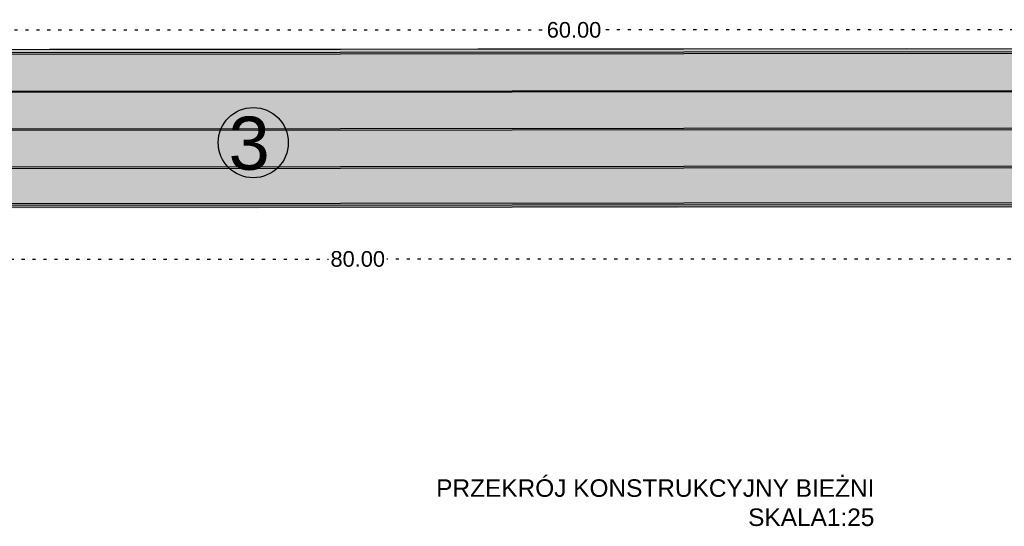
# Model space of a CAD drawing. Header units: millimetres. Extents: x 74583 to 75292, y 11361 to 11727.
# Tile 3 of 85: x 74781 to 74813, y 11674 to 11690. Entities that reach past the tile are written whole.
import ezdxf

# ---------------------------------------------------------------- set-up
doc = ezdxf.new("R2010")
doc.units = ezdxf.units.MM
doc.linetypes.add('1', pattern=[0])
doc.linetypes.add('DOT', pattern=[0.25, 0, -0.25])
doc.layers.add('opisyy', color=122, linetype='Continuous', lineweight=5)
doc.layers.add('wymiary', color=250, linetype='Continuous', lineweight=5)
doc.styles.add('ARIAL', font='ARIAL.TTF', dxfattribs={"width": 0.9})
doc.styles.add('Arial$001H0', font='arial.ttf')
doc.styles.get("Standard").update_dxf_attribs({"font": 'ARIAL.TTF'})
doc.dimstyles.get("Standard").update_dxf_attribs({"dimtxt": 0.5, "dimasz": 0.18, "dimexe": 0.18, "dimexo": 0.0625, "dimgap": 0.09, "dimtad": 0, "dimtih": 1, "dimtoh": 1, "dimzin": 0, "dimdsep": 46, "dimtxsty": 'Standard', "dimcen": 0.09, "dimadec": 0, "dimazin": 0, "dimtfac": 1, "dimtofl": 0, "dimtmove": 0, "dimatfit": 3, "dimfxl": 1, "dimtolj": 1, "dimtzin": 0, "dimarcsym": 0})

# ---------------------------------------------------------------- blocks, each defined once
blk = doc.blocks.new('*D537')
at = {"layer": 'Defpoints', "color": 0, "linetype": '1'}
for p in [(74752.308, 11683.946), (74832.305, 11683.946), (74752.308, 11682.183)]:
    blk.add_point(p, dxfattribs=at)
at = {"layer": 'wymiary', "color": 0, "linetype": 'DOT', "lineweight": -2}
for p, q in [((74752.308, 11683.884), (74752.308, 11682.003)), ((74832.305, 11683.884), (74832.305, 11682.003)), ((74752.488, 11682.183), (74791.373, 11682.183)), ((74832.125, 11682.183), (74793.24, 11682.183))]:
    blk.add_line(p, q, dxfattribs=at)
at = {"layer": 'wymiary', "color": 0, "linetype": '1'}
for points in [[(74752.488, 11682.213), (74752.488, 11682.153), (74752.308, 11682.183)], [(74832.125, 11682.153), (74832.125, 11682.213), (74832.305, 11682.183)]]:
    blk.add_solid(points, dxfattribs=at)
at = {"layer": 'wymiary', "color": 0, "linetype": '1', "lineweight": 9, "insert": (74792.307, 11682.183), "char_height": 0.5, "attachment_point": 5}
blk.add_mtext('\\A1;80.00', dxfattribs=at)
blk = doc.blocks.new('*D539')
at = {"layer": 'Defpoints', "color": 0, "linetype": '1'}
for p in [(74769.232, 11689.515), (74769.232, 11689.258), (74829.237, 11688.821)]:
    blk.add_point(p, dxfattribs=at)
at = {"layer": 'wymiary', "color": 0, "linetype": 'DOT', "lineweight": -2}
for p, q in [((74769.232, 11689.321), (74769.232, 11689.695)), ((74769.412, 11689.515), (74798.301, 11689.515)), ((74829.057, 11689.515), (74800.169, 11689.515)), ((74829.237, 11688.883), (74829.237, 11689.695))]:
    blk.add_line(p, q, dxfattribs=at)
at = {"layer": 'wymiary', "color": 0, "linetype": '1'}
for points in [[(74769.412, 11689.545), (74769.412, 11689.485), (74769.232, 11689.515)], [(74829.057, 11689.485), (74829.057, 11689.545), (74829.237, 11689.515)]]:
    blk.add_solid(points, dxfattribs=at)
at = {"layer": 'wymiary', "color": 0, "linetype": '1', "lineweight": 9, "insert": (74799.235, 11689.515), "char_height": 0.5, "attachment_point": 5}
blk.add_mtext('\\A1;60.00', dxfattribs=at)

msp = doc.modelspace()

# ---------------------------------------------------------------- hatches: boundary and pattern name
at = {"linetype": 'Continuous', "lineweight": 9, "ltscale": 10, "transparency": 33554687}
h = msp.add_hatch(color=92, dxfattribs=at)
h.dxf.hatch_style = 1
h.set_gradient(color1=(255, 255, 0), color2=(255, 252, 47), centered=1, one_color=1, tint=0.594094, name='SPHERICAL')
edge = h.paths.add_edge_path()
edge.add_arc((74788.96, 11685.908), 1.123, 90, 450)
at = {"layer": 'wymiary'}
h = msp.add_hatch(dxfattribs=at)
h.set_pattern_fill('AR-SAND', color=20, scale=0.01, angle=60.5439, style=0)
h.set_pattern_definition([(98.0439, (74906.9082, 11766.95264), (-0.4340164, 0.2267402), [0, -0.38608, 0, -0.4318, 0, -0.41275]), (68.0439, (74906.9082, 11766.95264), (-0.403107, 0.743918), [0, -0.20828, 0, -0.34798, 0, -0.13335]), (28.0439, (74906.75456, 11766.6806), (0.3877243, 0.6894497), [0, -0.127, 0, -0.4572, 0, -0.5969]), (18.0439, (74906.75456, 11766.6806), (0.181372, 0.7744805), [0, -0.0635, 0, -0.29972, 0, -0.3429])])
h.paths.add_polyline_path([(74752.207, 11688.863), (74832.354, 11688.933), (74832.358, 11683.845), (74758.021, 11683.786), (74752.212, 11683.813)])

# ---------------------------------------------------------------- linework, layer by layer
at = {"lineweight": 30}
for p, q in [((74752.207, 11688.865, 0.222), (74832.354, 11688.933, -0.07)), ((74832.358, 11683.858, -0.07), (74752.212, 11683.818, -0.07))]:
    msp.add_line(p, q, dxfattribs=at)
msp.add_line((74809.871, 11688.906, -0.07), (74782.429, 11688.885, -0.07))
at = {"color": 7}
for p, q in [((74832.258, 11688.825, -0.07), (74767.204, 11688.772, -0.07)), ((74820.217, 11688.765, -0.07), (74769.258, 11688.725, -0.07)), ((74769.259, 11687.552, -0.07), (74820.218, 11687.586)), ((74820.218, 11687.537), (74769.259, 11687.504, -0.07)), ((74820.219, 11686.375), (74769.26, 11686.335, -0.07)), ((74820.219, 11686.325), (74769.26, 11686.285, -0.07)), ((74820.22, 11685.155), (74769.261, 11685.115, -0.07)), ((74820.22, 11685.105), (74769.261, 11685.065, -0.07)), ((74758.121, 11683.885, -0.07), (74832.262, 11683.944, -0.07)), ((74820.221, 11683.985, -0.07), (74769.262, 11683.945, -0.07))]:
    msp.add_line(p, q, dxfattribs=at)
at = {"lineweight": 30}
msp.add_circle((74788.96, 11685.908, -0.07), 1.123, dxfattribs=at)

# ---------------------------------------------------------------- texts
at = {"color": 7, "style": 'Arial$001H0'}
msp.add_text('3', height=1.7, dxfattribs=at).set_placement((74788.169, 11685.04, -0.07))
at = {"layer": 'opisyy', "color": 7, "lineweight": -2, "insert": (74808.858, 11675.132), "char_height": 0.56, "width": 18.39249, "attachment_point": 3, "style": 'ARIAL'}
msp.add_mtext('{\\W1;PRZEKRÓJ KONSTRUKCYJNY BIEŻNI\\P SKALA1:25}', dxfattribs=at)

# ---------------------------------------------------------------- dimensions: what is measured, and where the dimension line sits
at = {"layer": 'wymiary', "color": 0, "linetype": '1', "lineweight": 9}
for base, p1, p2, override, picture, middle in [((74769.2325, 11689.5145), (74829.2373, 11688.8208), (74769.2325, 11689.2581), {"dimtmove": 1}, '*D539', (74799.2349, 11689.5145)), ((74752.308, 11682.183), (74832.305, 11683.946), (74752.308, 11683.946), {"dimscale": 1}, '*D537', (74792.307, 11682.183))]:
    dim = msp.add_linear_dim(base=base, p1=p1, p2=p2, dimstyle='Standard', override=override, dxfattribs=at)
    dim.commit()
    dim.dimension.update_dxf_attribs({"geometry": picture, "text_midpoint": middle})

doc.saveas('drawing.dxf')
